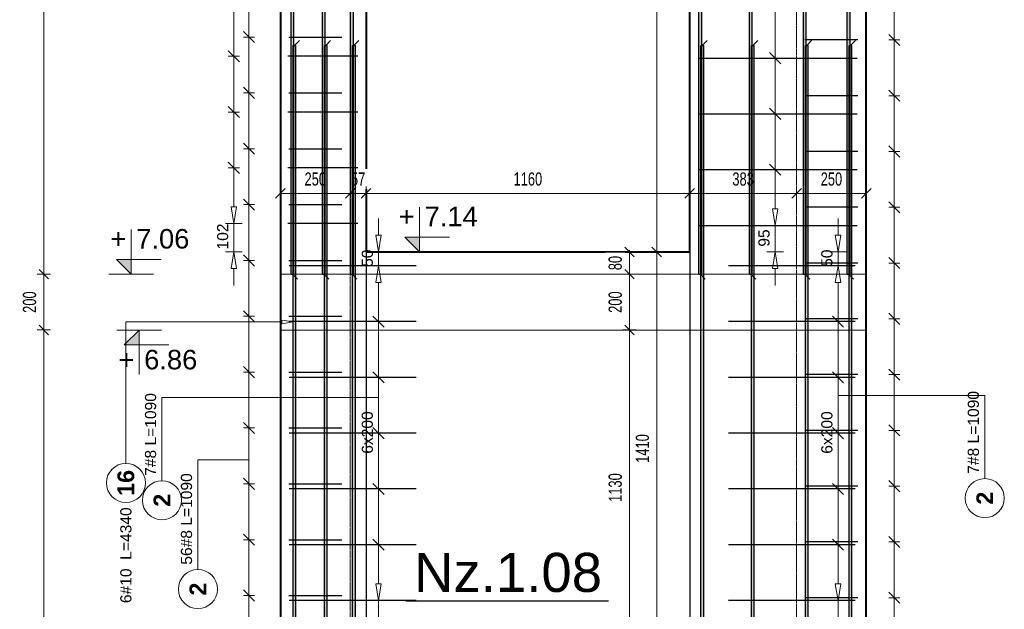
# Model space of a CAD drawing. Extents: x -1474 to 455485, y -109057 to 75879.
# Tile 13 of 22: x 413895 to 417424, y -84954 to -82840. Entities that reach past the tile are written whole.
import ezdxf
from ezdxf.enums import TextEntityAlignment as Align

# ---------------------------------------------------------------- set-up
doc = ezdxf.new("R2010")
doc.units = 0
doc.header["$LTSCALE"] = 10
doc.header["$MEASUREMENT"] = 0
doc.linetypes.add('HIDDEN', pattern=[0.375, 0.25, -0.125])
for name, color, linetype, lineweight in [('P-Linia1', 3, 'Continuous', 40), ('P-Linia3', 6, 'Continuous', 60), ('P-Opis nadproża systemowe', 11, 'Continuous', 9), ('P-Wymiar', 254, 'Continuous', 9)]:
    doc.layers.add(name, color=color, linetype=linetype, lineweight=lineweight)
for name, color, linetype in [('RCAD_kształt pręta', 7, 'Continuous'), ('RCAD_opis kształtu pręta', 7, 'Continuous'), ('RCAD_opis rozkładu', 7, 'Continuous'), ('RCAD_rozkład pręta', 7, 'Continuous'), ('RCAD_symbole graficzne', 7, 'Continuous')]:
    doc.layers.add(name, color=color, linetype=linetype)
doc.styles.add('_Fdelita opis', font='arial.ttf')
doc.styles.add('ROMANS', font='arial.ttf', dxfattribs={"width": 0.7})
doc.styles.add('style1', font='arial.ttf')
doc.styles.add('style3', font='arialbd.ttf')
doc.dimstyles.new('A25', dxfattribs={"dimscale": 27, "dimtxt": 1.75, "dimasz": 0.05, "dimexe": 0, "dimexo": 0, "dimgap": 1, "dimtad": 1, "dimdec": 4, "dimrnd": 1, "dimdsep": 46, "dimtxsty": 'ROMANS', "dimblk": '[[[[[[[[', "dimcen": 2, "dimdle": 2, "dimse1": 1, "dimse2": 1, "dimclrd": 256, "dimclrt": 1, "dimadec": 0, "dimazin": 0, "dimtfac": 1, "dimtdec": 4, "dimtix": 1, "dimtmove": 2, "dimatfit": 3, "dimldrblk": '[[[[[[[[', "dimfxl": 0, "dimtvp": 0.6, "dimtolj": 1, "dimlwd": -1, "dimarcsym": 0})

# ---------------------------------------------------------------- blocks, each defined once
blk = doc.blocks.new('[[[[[[[[')
at = {"layer": 'P-Wymiar'}
for p, q in [((-12.7, -12.7), (12.7, 12.7)), ((0, 0), (-4.6, 0)), ((0, 18), (0, -18))]:
    blk.add_line(p, q, dxfattribs=at)
blk = doc.blocks.new('*D133')
at = {"layer": 'Defpoints', "color": 0, "transparency": 16777216}
for p in [(414230.8, -79742.9), (413981.4, -83752.9), (413981.4, -83752.9)]:
    blk.add_point(p, dxfattribs=at)
at = {"layer": 'P-Wymiar', "transparency": 16777216}
blk.add_line((413981.4, -79744.3), (413981.4, -83751.6), dxfattribs=at)
at = {"layer": 'P-Wymiar', "transparency": 16777216, "xscale": 1.35, "yscale": 1.35, "zscale": 1.35}
for p, rotation in [((413981.4, -79742.9), 90), ((413981.4, -83752.9), 270)]:
    blk.add_blockref('[[[[[[[[', p, dxfattribs=dict(at, rotation=rotation))
at = {"layer": 'P-Wymiar', "color": 1, "transparency": 16777216, "insert": (413930.3, -81747.9), "char_height": 47.25, "attachment_point": 5, "rotation": 90, "style": 'ROMANS', "bg_fill": 3, "box_fill_scale": 1.25, "bg_fill_color": 256, "bg_fill_true_color": 13158600, "bg_fill_transparency": 0}
blk.add_mtext('\\A1;4010', dxfattribs=at)
blk = doc.blocks.new('*D134')
at = {"layer": 'Defpoints', "color": 0, "transparency": 16777216}
for p in [(413981.4, -83752.9), (413981.4, -83952.9), (413981.4, -83952.9)]:
    blk.add_point(p, dxfattribs=at)
at = {"layer": 'P-Wymiar', "transparency": 16777216}
blk.add_line((413981.4, -83754.3), (413981.4, -83951.6), dxfattribs=at)
at = {"layer": 'P-Wymiar', "transparency": 16777216, "xscale": 1.35, "yscale": 1.35, "zscale": 1.35}
for p, rotation in [((413981.4, -83752.9), 90), ((413981.4, -83952.9), 270)]:
    blk.add_blockref('[[[[[[[[', p, dxfattribs=dict(at, rotation=rotation))
at = {"layer": 'P-Wymiar', "color": 1, "transparency": 16777216, "insert": (413930.3, -83852.9), "char_height": 47.25, "attachment_point": 5, "rotation": 90, "style": 'ROMANS', "bg_fill": 3, "box_fill_scale": 1.25, "bg_fill_color": 256, "bg_fill_true_color": 13158600, "bg_fill_transparency": 0}
blk.add_mtext('\\A1;200', dxfattribs=at)
blk = doc.blocks.new('*D135')
at = {"layer": 'Defpoints', "color": 0, "transparency": 16777216}
for p in [(413981.4, -83952.9), (413981.4, -87352.9), (413983.1, -87352.9)]:
    blk.add_point(p, dxfattribs=at)
at = {"layer": 'P-Wymiar', "transparency": 16777216}
blk.add_line((413981.4, -83954.3), (413981.4, -87351.6), dxfattribs=at)
at = {"layer": 'P-Wymiar', "transparency": 16777216, "xscale": 1.35, "yscale": 1.35, "zscale": 1.35}
for p, rotation in [((413981.4, -83952.9), 90), ((413981.4, -87352.9), 270)]:
    blk.add_blockref('[[[[[[[[', p, dxfattribs=dict(at, rotation=rotation))
at = {"layer": 'P-Wymiar', "color": 1, "transparency": 16777216, "insert": (413930.3, -85652.9), "char_height": 47.25, "attachment_point": 5, "rotation": 90, "style": 'ROMANS', "bg_fill": 3, "box_fill_scale": 1.25, "bg_fill_color": 256, "bg_fill_true_color": 13158600, "bg_fill_transparency": 0}
blk.add_mtext('\\A1;3400', dxfattribs=at)
blk = doc.blocks.new('*D141')
at = {"layer": 'Defpoints', "color": 0, "transparency": 16777216}
for p in [(416178.2, -83672.9), (416178.2, -83672.9), (416178.2, -85082.9)]:
    blk.add_point(p, dxfattribs=at)
at = {"layer": 'P-Wymiar', "transparency": 16777216}
blk.add_line((416178.2, -85081.6), (416178.2, -83674.3), dxfattribs=at)
at = {"layer": 'P-Wymiar', "transparency": 16777216, "xscale": 1.35, "yscale": 1.35, "zscale": 1.35}
for p, rotation in [((416178.2, -83672.9), 90), ((416178.2, -85082.9), 270)]:
    blk.add_blockref('[[[[[[[[', p, dxfattribs=dict(at, rotation=rotation))
at = {"layer": 'P-Wymiar', "color": 1, "transparency": 16777216, "insert": (416127.1, -84377.9), "char_height": 47.25, "attachment_point": 5, "rotation": 90, "style": 'ROMANS', "bg_fill": 3, "box_fill_scale": 1.25, "bg_fill_color": 256, "bg_fill_true_color": 13158600, "bg_fill_transparency": 0}
blk.add_mtext('\\A1;1410', dxfattribs=at)
blk = doc.blocks.new('*D142')
at = {"layer": 'Defpoints', "color": 0, "transparency": 16777216}
for p in [(416178.2, -81482.9), (416178.2, -81482.9), (416178.2, -83672.9)]:
    blk.add_point(p, dxfattribs=at)
at = {"layer": 'P-Wymiar', "transparency": 16777216}
blk.add_line((416178.2, -83671.6), (416178.2, -81484.3), dxfattribs=at)
at = {"layer": 'P-Wymiar', "transparency": 16777216, "xscale": 1.35, "yscale": 1.35, "zscale": 1.35}
for p, rotation in [((416178.2, -81482.9), 90), ((416178.2, -83672.9), 270)]:
    blk.add_blockref('[[[[[[[[', p, dxfattribs=dict(at, rotation=rotation))
at = {"layer": 'P-Wymiar', "color": 1, "transparency": 16777216, "insert": (416127.1, -82577.9), "char_height": 47.25, "attachment_point": 5, "rotation": 90, "style": 'ROMANS', "bg_fill": 3, "box_fill_scale": 1.25, "bg_fill_color": 256, "bg_fill_true_color": 13158600, "bg_fill_transparency": 0}
blk.add_mtext('\\A1;2190', dxfattribs=at)
blk = doc.blocks.new('*D146')
at = {"layer": 'P-Wymiar', "transparency": 16777216}
for p, q in [((416080.7, -83671.6), (416080.7, -83670.2)), ((416080.7, -83672.9), (416080.7, -83752.9)), ((416080.7, -83754.3), (416080.7, -83755.6))]:
    blk.add_line(p, q, dxfattribs=at)
at = {"layer": 'P-Wymiar', "transparency": 16777216, "xscale": 1.35, "yscale": 1.35, "zscale": 1.35}
for p, rotation in [((416080.7, -83672.9), 270), ((416080.7, -83752.9), 90)]:
    blk.add_blockref('[[[[[[[[', p, dxfattribs=dict(at, rotation=rotation))
at = {"layer": 'P-Wymiar', "color": 1, "transparency": 16777216, "insert": (416029.6, -83712.9), "char_height": 47.25, "attachment_point": 5, "rotation": 90, "style": 'ROMANS', "bg_fill": 3, "box_fill_scale": 1.25, "bg_fill_color": 256, "bg_fill_true_color": 13158600, "bg_fill_transparency": 0}
blk.add_mtext('\\A1;80', dxfattribs=at)
at = {"layer": 'Defpoints', "color": 0, "transparency": 16777216}
for p in [(416080.7, -83672.9), (416080.7, -83752.9), (416080.7, -83752.9)]:
    blk.add_point(p, dxfattribs=at)
blk = doc.blocks.new('*D147')
at = {"layer": 'Defpoints', "color": 0, "transparency": 16777216}
for p in [(416080.7, -83752.9), (416080.7, -83952.9), (416080.7, -83952.9)]:
    blk.add_point(p, dxfattribs=at)
at = {"layer": 'P-Wymiar', "transparency": 16777216}
blk.add_line((416080.7, -83754.3), (416080.7, -83951.6), dxfattribs=at)
at = {"layer": 'P-Wymiar', "transparency": 16777216, "xscale": 1.35, "yscale": 1.35, "zscale": 1.35}
for p, rotation in [((416080.7, -83752.9), 90), ((416080.7, -83952.9), 270)]:
    blk.add_blockref('[[[[[[[[', p, dxfattribs=dict(at, rotation=rotation))
at = {"layer": 'P-Wymiar', "color": 1, "transparency": 16777216, "insert": (416029.6, -83852.9), "char_height": 47.25, "attachment_point": 5, "rotation": 90, "style": 'ROMANS', "bg_fill": 3, "box_fill_scale": 1.25, "bg_fill_color": 256, "bg_fill_true_color": 13158600, "bg_fill_transparency": 0}
blk.add_mtext('\\A1;200', dxfattribs=at)
blk = doc.blocks.new('*D148')
at = {"layer": 'Defpoints', "color": 0, "transparency": 16777216}
for p in [(416080.7, -83952.9), (416080.7, -85082.9), (416080.7, -85082.9)]:
    blk.add_point(p, dxfattribs=at)
at = {"layer": 'P-Wymiar', "transparency": 16777216}
blk.add_line((416080.7, -83954.3), (416080.7, -85081.6), dxfattribs=at)
at = {"layer": 'P-Wymiar', "transparency": 16777216, "xscale": 1.35, "yscale": 1.35, "zscale": 1.35}
for p, rotation in [((416080.7, -83952.9), 90), ((416080.7, -85082.9), 270)]:
    blk.add_blockref('[[[[[[[[', p, dxfattribs=dict(at, rotation=rotation))
at = {"layer": 'P-Wymiar', "color": 1, "transparency": 16777216, "insert": (416029.6, -84517.9), "char_height": 47.25, "attachment_point": 5, "rotation": 90, "style": 'ROMANS', "bg_fill": 3, "box_fill_scale": 1.25, "bg_fill_color": 256, "bg_fill_true_color": 13158600, "bg_fill_transparency": 0}
blk.add_mtext('\\A1;1130', dxfattribs=at)
blk = doc.blocks.new('*D169')
at = {"layer": 'P-Wymiar', "transparency": 16777216}
for p, q in [((415078, -83462.9), (415076.6, -83462.9)), ((415079.3, -83462.9), (415136.3, -83462.9)), ((415137.7, -83462.9), (415139, -83462.9))]:
    blk.add_line(p, q, dxfattribs=at)
at = {"layer": 'P-Wymiar', "transparency": 16777216, "xscale": 1.35, "yscale": 1.35, "zscale": 1.35}
blk.add_blockref('[[[[[[[[', (415079.3, -83462.9), dxfattribs=at)
at = {"layer": 'P-Wymiar', "transparency": 16777216, "xscale": 1.35, "yscale": 1.35, "zscale": 1.35, "rotation": 180}
blk.add_blockref('[[[[[[[[', (415136.3, -83462.9), dxfattribs=at)
at = {"layer": 'P-Wymiar', "color": 1, "transparency": 16777216, "insert": (415107.8, -83411.9), "char_height": 47.25, "attachment_point": 5, "style": 'ROMANS', "bg_fill": 3, "box_fill_scale": 1.25, "bg_fill_color": 256, "bg_fill_true_color": 13158600, "bg_fill_transparency": 0}
blk.add_mtext('\\A1;57', dxfattribs=at)
at = {"layer": 'Defpoints', "color": 0, "transparency": 16777216}
for p in [(415079.3, -83406.6), (415136.3, -83406.6), (415136.3, -83462.9)]:
    blk.add_point(p, dxfattribs=at)
blk = doc.blocks.new('*D170')
at = {"layer": 'Defpoints', "color": 0, "transparency": 16777216}
for p in [(415136.3, -83406.6), (416296.3, -83462.9), (416296.3, -83462.9)]:
    blk.add_point(p, dxfattribs=at)
at = {"layer": 'P-Wymiar', "transparency": 16777216}
blk.add_line((415137.7, -83462.9), (416295, -83462.9), dxfattribs=at)
at = {"layer": 'P-Wymiar', "transparency": 16777216, "xscale": 1.35, "yscale": 1.35, "zscale": 1.35, "rotation": 180}
blk.add_blockref('[[[[[[[[', (415136.3, -83462.9), dxfattribs=at)
at = {"layer": 'P-Wymiar', "transparency": 16777216, "xscale": 1.35, "yscale": 1.35, "zscale": 1.35}
blk.add_blockref('[[[[[[[[', (416296.3, -83462.9), dxfattribs=at)
at = {"layer": 'P-Wymiar', "color": 1, "transparency": 16777216, "insert": (415716.3, -83411.8), "char_height": 47.25, "attachment_point": 5, "style": 'ROMANS', "bg_fill": 3, "box_fill_scale": 1.25, "bg_fill_color": 256, "bg_fill_true_color": 13158600, "bg_fill_transparency": 0}
blk.add_mtext('\\A1;1160', dxfattribs=at)
blk = doc.blocks.new('*D171')
at = {"layer": 'Defpoints', "color": 0, "transparency": 16777216}
for p in [(416296.3, -83462.9), (416679.4, -83462.9), (416679.4, -83462.9)]:
    blk.add_point(p, dxfattribs=at)
at = {"layer": 'P-Wymiar', "transparency": 16777216}
blk.add_line((416297.7, -83462.9), (416678, -83462.9), dxfattribs=at)
at = {"layer": 'P-Wymiar', "transparency": 16777216, "xscale": 1.35, "yscale": 1.35, "zscale": 1.35, "rotation": 180}
blk.add_blockref('[[[[[[[[', (416296.3, -83462.9), dxfattribs=at)
at = {"layer": 'P-Wymiar', "transparency": 16777216, "xscale": 1.35, "yscale": 1.35, "zscale": 1.35}
blk.add_blockref('[[[[[[[[', (416679.4, -83462.9), dxfattribs=at)
at = {"layer": 'P-Wymiar', "color": 1, "transparency": 16777216, "insert": (416487.9, -83411.8), "char_height": 47.25, "attachment_point": 5, "style": 'ROMANS', "bg_fill": 3, "box_fill_scale": 1.25, "bg_fill_color": 256, "bg_fill_true_color": 13158600, "bg_fill_transparency": 0}
blk.add_mtext('\\A1;383', dxfattribs=at)
blk = doc.blocks.new('*D172')
at = {"layer": 'Defpoints', "color": 0, "transparency": 16777216}
for p in [(416679.4, -83462.9), (416929.4, -83462.9), (416929.4, -83462.9)]:
    blk.add_point(p, dxfattribs=at)
at = {"layer": 'P-Wymiar', "transparency": 16777216}
blk.add_line((416680.7, -83462.9), (416928, -83462.9), dxfattribs=at)
at = {"layer": 'P-Wymiar', "transparency": 16777216, "xscale": 1.35, "yscale": 1.35, "zscale": 1.35, "rotation": 180}
blk.add_blockref('[[[[[[[[', (416679.4, -83462.9), dxfattribs=at)
at = {"layer": 'P-Wymiar', "transparency": 16777216, "xscale": 1.35, "yscale": 1.35, "zscale": 1.35}
blk.add_blockref('[[[[[[[[', (416929.4, -83462.9), dxfattribs=at)
at = {"layer": 'P-Wymiar', "color": 1, "transparency": 16777216, "insert": (416804.4, -83411.8), "char_height": 47.25, "attachment_point": 5, "style": 'ROMANS', "bg_fill": 3, "box_fill_scale": 1.25, "bg_fill_color": 256, "bg_fill_true_color": 13158600, "bg_fill_transparency": 0}
blk.add_mtext('\\A1;250', dxfattribs=at)
blk = doc.blocks.new('*D173')
at = {"layer": 'Defpoints', "color": 0, "transparency": 16777216}
for p in [(414829.3, -83266.7), (415079.3, -83266.7), (415079.3, -83462.9)]:
    blk.add_point(p, dxfattribs=at)
at = {"layer": 'P-Wymiar', "transparency": 16777216}
blk.add_line((414830.7, -83462.9), (415078, -83462.9), dxfattribs=at)
at = {"layer": 'P-Wymiar', "transparency": 16777216, "xscale": 1.35, "yscale": 1.35, "zscale": 1.35, "rotation": 180}
blk.add_blockref('[[[[[[[[', (414829.3, -83462.9), dxfattribs=at)
at = {"layer": 'P-Wymiar', "transparency": 16777216, "xscale": 1.35, "yscale": 1.35, "zscale": 1.35}
blk.add_blockref('[[[[[[[[', (415079.3, -83462.9), dxfattribs=at)
at = {"layer": 'P-Wymiar', "color": 1, "transparency": 16777216, "insert": (414954.3, -83411.8), "char_height": 47.25, "attachment_point": 5, "style": 'ROMANS', "bg_fill": 3, "box_fill_scale": 1.25, "bg_fill_color": 256, "bg_fill_true_color": 13158600, "bg_fill_transparency": 0}
blk.add_mtext('\\A1;250', dxfattribs=at)

msp = doc.modelspace()

# ---------------------------------------------------------------- hatches: boundary and pattern name
at = {"layer": 'RCAD_symbole graficzne'}
for points in [[(415275.07577, -83619.59993), (415328.4091, -83672.93326), (415328.4091, -83619.59993)], [(414269.88928, -84006.2666), (414323.22261, -83952.93326), (414323.22261, -84006.2666)]]:
    msp.add_hatch(color=1, dxfattribs=at).paths.add_polyline_path(points, flags=0)

# ---------------------------------------------------------------- linework, layer by layer
for points in [[(414829.32281, -79542.93326), (414829.32281, -91012.93326)], [(416929.3782, -79542.93326), (416929.3782, -91012.93326)], [(415136.32291, -81482.93326), (415136.32291, -91012.93326)], [(416296.32291, -81482.93326), (416296.32291, -91012.93326)], [(415136.32291, -83672.93326), (416296.32291, -83672.93326)]]:
    msp.add_lwpolyline(points)
at = {"layer": 'P-Linia1'}
msp.add_lwpolyline([(416929.3782, -91012.93326), (416929.3782, -79542.93326), (414829.32281, -79542.93326), (414829.32281, -91012.93326)], dxfattribs=at)
msp.add_lwpolyline([(415136.32291, -83672.93326), (416296.32291, -83672.93326), (416296.32291, -81482.93326), (415136.32291, -81482.93326)], close=True, dxfattribs=at)
at = {"layer": 'P-Opis nadproża systemowe', "linetype": 'HIDDEN'}
msp.add_lwpolyline([(416679.3782, -91012.93326), (416679.3782, -79742.93326), (415079.32281, -79742.93326), (415079.32281, -91012.93326)], dxfattribs=at)
at = {"layer": 'RCAD_kształt pręta', "color": 4}
for p, q in [((414874.90665, -82932.73685), (414884.90665, -82932.73685)), ((414986.87289, -82932.73685), (414996.87289, -82932.73685)), ((415088.06071, -82932.73685), (415098.06071, -82932.73685)), ((416336.68459, -82932.73685), (416346.68459, -82932.73685)), ((416517.83307, -82932.73685), (416527.83307, -82932.73685)), ((416711.05857, -82932.73685), (416721.05857, -82932.73685)), ((416868.05303, -82932.73685), (416878.05303, -82932.73685)), ((414867.88754, -83752.93326), (414877.88754, -83752.93326)), ((414979.85377, -83752.93326), (414989.85377, -83752.93326)), ((415081.0416, -83752.93326), (415091.0416, -83752.93326)), ((416329.66547, -83752.93326), (416339.66547, -83752.93326)), ((416510.81396, -83752.93326), (416520.81396, -83752.93326)), ((416704.03945, -83752.93326), (416714.03945, -83752.93326)), ((416861.03391, -83752.93326), (416871.03391, -83752.93326))]:
    msp.add_line(p, q, dxfattribs=at)
at = {"layer": 'RCAD_kształt pręta', "color": 2, "lineweight": 5}
for p, q in [((414879.90665, -82932.73685), (414897.40665, -82915.23685)), ((414991.87289, -82932.73685), (415009.37289, -82915.23685)), ((415093.06071, -82932.73685), (415110.56071, -82915.23685)), ((416341.68459, -82932.73685), (416359.18459, -82915.23685)), ((416522.83307, -82932.73685), (416540.33307, -82915.23685)), ((416716.05857, -82932.73685), (416733.55857, -82915.23685)), ((416873.05303, -82932.73685), (416890.55303, -82915.23685)), ((414872.88754, -83752.93326), (414890.38754, -83770.43326)), ((414984.85377, -83752.93326), (415002.35377, -83770.43326)), ((415086.0416, -83752.93326), (415103.5416, -83770.43326)), ((416334.66547, -83752.93326), (416352.16547, -83770.43326)), ((416515.81396, -83752.93326), (416533.31396, -83770.43326)), ((416709.03945, -83752.93326), (416726.53945, -83770.43326)), ((416866.03391, -83752.93326), (416883.53391, -83770.43326))]:
    msp.add_line(p, q, dxfattribs=at)
at = {"layer": 'RCAD_opis kształtu pręta', "color": 8, "lineweight": 0}
for p, q in [((414275.64309, -83923.87945), (414834.90665, -83923.87945)), ((414275.64309, -83923.87945), (414275.64309, -84431.29455)), ((414834.90665, -83917.21278), (414874.90665, -83923.87945)), ((414834.90665, -83917.21278), (414834.90665, -83930.54611)), ((414874.90665, -83923.87945), (414834.90665, -83930.54611))]:
    msp.add_line(p, q, dxfattribs=at)
msp.add_circle((414275.64309, -84501.29455), 70, dxfattribs=at)
at = {"layer": 'RCAD_opis rozkładu', "color": 8, "lineweight": 0}
for p, q in [((414716.45831, -82902.49781), (414716.45831, -82702.23693)), ((417029.78868, -82912.93326), (417029.78868, -82712.93326)), ((414662.53161, -82771.40386), (414662.53161, -82971.40386)), ((416602.71441, -82777.93321), (416602.71441, -82977.93321)), ((414736.45831, -82922.49781), (414696.45831, -82882.49781)), ((417049.78868, -82932.93326), (417009.78868, -82892.93326)), ((414696.45831, -82902.49781), (414736.45831, -82902.49781)), ((414716.45831, -83102.7587), (414716.45831, -82902.49781)), ((417049.78868, -82912.93326), (417009.78868, -82912.93326)), ((417029.78868, -83112.93326), (417029.78868, -82912.93326)), ((414642.53161, -82951.40386), (414682.53161, -82991.40386)), ((414642.53161, -82971.40386), (414682.53161, -82971.40386)), ((414662.53161, -82971.40386), (414662.53161, -83171.40386)), ((416582.71441, -82957.93321), (416622.71441, -82997.93321)), ((416622.71441, -82977.93321), (416582.71441, -82977.93321)), ((416602.71441, -82977.93321), (416602.71441, -83177.93321)), ((414736.45831, -83122.7587), (414696.45831, -83082.7587)), ((414696.45831, -83102.7587), (414736.45831, -83102.7587)), ((414716.45831, -83303.01959), (414716.45831, -83102.7587)), ((417049.78868, -83132.93326), (417009.78868, -83092.93326)), ((417049.78868, -83112.93326), (417009.78868, -83112.93326)), ((417029.78868, -83312.93326), (417029.78868, -83112.93326)), ((414642.53161, -83151.40386), (414682.53161, -83191.40386)), ((414642.53161, -83171.40386), (414682.53161, -83171.40386)), ((414662.53161, -83171.40386), (414662.53161, -83371.40386)), ((416582.71441, -83157.93321), (416622.71441, -83197.93321)), ((416622.71441, -83177.93321), (416582.71441, -83177.93321)), ((414736.45831, -83323.01959), (414696.45831, -83283.01959)), ((414696.45831, -83303.01959), (414736.45831, -83303.01959)), ((414716.45831, -83503.28047), (414716.45831, -83303.01959)), ((417049.78868, -83332.93326), (417009.78868, -83292.93326)), ((417049.78868, -83312.93326), (417009.78868, -83312.93326)), ((417029.78868, -83512.93326), (417029.78868, -83312.93326)), ((414642.53161, -83351.40386), (414682.53161, -83391.40386)), ((414642.53161, -83371.40386), (414682.53161, -83371.40386)), ((414662.53161, -83371.40386), (414662.53161, -83511.40386)), ((414736.45831, -83523.28047), (414696.45831, -83483.28047)), ((417049.78868, -83532.93326), (417009.78868, -83492.93326)), ((414662.53161, -83571.40386), (414652.53161, -83511.40386)), ((414672.53161, -83511.40386), (414652.53161, -83511.40386)), ((414672.53161, -83511.40386), (414662.53161, -83571.40386)), ((414696.45831, -83503.28047), (414736.45831, -83503.28047)), ((414716.45831, -83703.54136), (414716.45831, -83503.28047)), ((416602.71441, -83577.93321), (416592.71441, -83517.93321)), ((416612.71441, -83517.93321), (416592.71441, -83517.93321)), ((416612.71441, -83517.93321), (416602.71441, -83577.93321)), ((417049.78868, -83512.93326), (417009.78868, -83512.93326)), ((417029.78868, -83712.93326), (417029.78868, -83512.93326)), ((414632.53161, -83571.40386), (414692.53161, -83571.40386)), ((414662.53161, -83571.40386), (414662.53161, -83672.93326)), ((415180.82094, -83552.93326), (415180.82094, -83612.93326)), ((416828.14236, -83552.93326), (416828.14236, -83612.93326)), ((416632.71441, -83577.93321), (416572.71441, -83577.93321)), ((416602.71441, -83577.93321), (416602.71441, -83672.93326)), ((415180.82094, -83672.93326), (415170.82094, -83612.93326)), ((415190.82094, -83612.93326), (415170.82094, -83612.93326)), ((415190.82094, -83612.93326), (415180.82094, -83672.93326)), ((416828.14236, -83672.93326), (416818.14236, -83612.93326)), ((416838.14236, -83612.93326), (416818.14236, -83612.93326)), ((416838.14236, -83612.93326), (416828.14236, -83672.93326)), ((414692.53161, -83672.93326), (414632.53161, -83672.93326)), ((414652.53161, -83732.93326), (414662.53161, -83672.93326)), ((414662.53161, -83672.93326), (414672.53161, -83732.93326)), ((415210.82094, -83672.93326), (415150.82094, -83672.93326)), ((415180.82094, -83722.91747), (415180.82094, -83672.93326)), ((416572.71441, -83672.93326), (416632.71441, -83672.93326)), ((416592.71441, -83732.93326), (416602.71441, -83672.93326)), ((416602.71441, -83672.93326), (416612.71441, -83732.93326)), ((416858.14236, -83672.93326), (416798.14236, -83672.93326)), ((416828.14236, -83722.91747), (416828.14236, -83672.93326)), ((414736.45831, -83723.54136), (414696.45831, -83683.54136)), ((414696.45831, -83703.54136), (414736.45831, -83703.54136)), ((414716.45831, -83903.80224), (414716.45831, -83703.54136)), ((417049.78868, -83732.93326), (417009.78868, -83692.93326)), ((417049.78868, -83712.93326), (417009.78868, -83712.93326)), ((417029.78868, -83912.93326), (417029.78868, -83712.93326)), ((414652.53161, -83732.93326), (414672.53161, -83732.93326)), ((414662.53161, -83792.93326), (414662.53161, -83732.93326)), ((415150.82094, -83722.91747), (415210.82094, -83722.91747)), ((415170.82094, -83782.91747), (415180.82094, -83722.91747)), ((415180.82094, -83722.91747), (415190.82094, -83782.91747)), ((416592.71441, -83732.93326), (416612.71441, -83732.93326)), ((416602.71441, -83792.93326), (416602.71441, -83732.93326)), ((416798.14236, -83722.91747), (416858.14236, -83722.91747)), ((416818.14236, -83782.91747), (416828.14236, -83722.91747)), ((416828.14236, -83722.91747), (416838.14236, -83782.91747)), ((415170.82094, -83782.91747), (415190.82094, -83782.91747)), ((415180.82094, -83922.91747), (415180.82094, -83782.91747)), ((416818.14236, -83782.91747), (416838.14236, -83782.91747)), ((416828.14236, -83922.91747), (416828.14236, -83782.91747)), ((414736.45831, -83923.80224), (414696.45831, -83883.80224)), ((414696.45831, -83903.80224), (414736.45831, -83903.80224)), ((414716.45831, -84104.06313), (414716.45831, -83903.80224)), ((415200.82094, -83942.91747), (415160.82094, -83902.91747)), ((415160.82094, -83922.91747), (415200.82094, -83922.91747)), ((415180.82094, -84122.91747), (415180.82094, -83922.91747)), ((416848.14236, -83942.91747), (416808.14236, -83902.91747)), ((416808.14236, -83922.91747), (416848.14236, -83922.91747)), ((416828.14236, -84122.91747), (416828.14236, -83922.91747)), ((417049.78868, -83932.93326), (417009.78868, -83892.93326)), ((417049.78868, -83912.93326), (417009.78868, -83912.93326)), ((417029.78868, -84112.93326), (417029.78868, -83912.93326)), ((414736.45831, -84124.06313), (414696.45831, -84084.06313)), ((417049.78868, -84132.93326), (417009.78868, -84092.93326)), ((414696.45831, -84104.06313), (414736.45831, -84104.06313)), ((414716.45831, -84304.32402), (414716.45831, -84104.06313)), ((415200.82094, -84142.91747), (415160.82094, -84102.91747)), ((415160.82094, -84122.91747), (415200.82094, -84122.91747)), ((415180.82094, -84322.91747), (415180.82094, -84122.91747)), ((416848.14236, -84142.91747), (416808.14236, -84102.91747)), ((416808.14236, -84122.91747), (416848.14236, -84122.91747)), ((416828.14236, -84322.91747), (416828.14236, -84122.91747)), ((417049.78868, -84112.93326), (417009.78868, -84112.93326)), ((417029.78868, -84312.93326), (417029.78868, -84112.93326)), ((414404.82895, -84194.71478), (415180.82094, -84194.71478)), ((414404.82895, -84194.71478), (414404.82895, -84493.29907)), ((417354.08664, -84187.25109), (416828.14236, -84187.25109)), ((417354.08664, -84187.25109), (417354.08664, -84485.83538)), ((414736.45831, -84324.32402), (414696.45831, -84284.32402)), ((414696.45831, -84304.32402), (414736.45831, -84304.32402)), ((414716.45831, -84504.5849), (414716.45831, -84304.32402)), ((415200.82094, -84342.91747), (415160.82094, -84302.91747)), ((416848.14236, -84342.91747), (416808.14236, -84302.91747)), ((417049.78868, -84332.93326), (417009.78868, -84292.93326)), ((417049.78868, -84312.93326), (417009.78868, -84312.93326)), ((417029.78868, -84512.93326), (417029.78868, -84312.93326)), ((415160.82094, -84322.91747), (415200.82094, -84322.91747)), ((415180.82094, -84422.91747), (415180.82094, -84322.91747)), ((416808.14236, -84322.91747), (416848.14236, -84322.91747)), ((416828.14236, -84422.91747), (416828.14236, -84322.91747)), ((414533.58219, -84418.30198), (414716.45831, -84418.30198)), ((414533.58219, -84418.30198), (414533.58219, -84811.98758)), ((415180.82094, -84422.91747), (415180.82094, -84522.91747)), ((416828.14236, -84422.91747), (416828.14236, -84522.91747)), ((414736.45831, -84524.5849), (414696.45831, -84484.5849)), ((414696.45831, -84504.5849), (414736.45831, -84504.5849)), ((414716.45831, -84704.84579), (414716.45831, -84504.5849)), ((415160.82094, -84502.91747), (415200.82094, -84542.91747)), ((415160.82094, -84522.91747), (415200.82094, -84522.91747)), ((415180.82094, -84522.91747), (415180.82094, -84722.91747)), ((416808.14236, -84502.91747), (416848.14236, -84542.91747)), ((416808.14236, -84522.91747), (416848.14236, -84522.91747)), ((416828.14236, -84522.91747), (416828.14236, -84722.91747)), ((417049.78868, -84532.93326), (417009.78868, -84492.93326)), ((417049.78868, -84512.93326), (417009.78868, -84512.93326)), ((417029.78868, -84712.93326), (417029.78868, -84512.93326)), ((414736.45831, -84724.84579), (414696.45831, -84684.84579)), ((417049.78868, -84732.93326), (417009.78868, -84692.93326)), ((414696.45831, -84704.84579), (414736.45831, -84704.84579)), ((414716.45831, -84905.10668), (414716.45831, -84704.84579)), ((415160.82094, -84702.91747), (415200.82094, -84742.91747)), ((415160.82094, -84722.91747), (415200.82094, -84722.91747)), ((415180.82094, -84722.91747), (415180.82094, -84862.91747)), ((416808.14236, -84702.91747), (416848.14236, -84742.91747)), ((416808.14236, -84722.91747), (416848.14236, -84722.91747)), ((416828.14236, -84722.91747), (416828.14236, -84862.91747)), ((417049.78868, -84712.93326), (417009.78868, -84712.93326)), ((417029.78868, -84912.93326), (417029.78868, -84712.93326)), ((415180.82094, -84922.91747), (415170.82094, -84862.91747)), ((415190.82094, -84862.91747), (415170.82094, -84862.91747)), ((415190.82094, -84862.91747), (415180.82094, -84922.91747)), ((416828.14236, -84922.91747), (416818.14236, -84862.91747)), ((416838.14236, -84862.91747), (416818.14236, -84862.91747)), ((416838.14236, -84862.91747), (416828.14236, -84922.91747)), ((414736.45831, -84925.10668), (414696.45831, -84885.10668)), ((414696.45831, -84905.10668), (414736.45831, -84905.10668)), ((414716.45831, -85105.36756), (414716.45831, -84905.10668)), ((417049.78868, -84932.93326), (417009.78868, -84892.93326)), ((417049.78868, -84912.93326), (417009.78868, -84912.93326)), ((417029.78868, -85112.93326), (417029.78868, -84912.93326)), ((415150.82094, -84922.91747), (415210.82094, -84922.91747)), ((415180.82094, -84922.91747), (415180.82094, -85082.93326)), ((416798.14236, -84922.91747), (416858.14236, -84922.91747)), ((416828.14236, -84922.91747), (416828.14236, -85082.93326))]:
    msp.add_line(p, q, dxfattribs=at)
for centre in [(417354.08664, -84555.83538), (414404.82895, -84563.29907), (414533.58219, -84881.98758)]:
    msp.add_circle(centre, 70, dxfattribs=at)
at = {"layer": 'RCAD_rozkład pręta', "color": 7, "linetype": 'ByBlock', "lineweight": 30}
for p, q in [((414859.32281, -82902.49781), (415049.32281, -82902.49781)), ((416899.3782, -82912.93326), (416709.42768, -82912.93326)), ((415106.32291, -82971.40386), (414856.16041, -82971.40386)), ((416326.32291, -82977.93321), (416896.20504, -82977.93321)), ((414859.32281, -83102.7587), (415049.32281, -83102.7587)), ((416899.3782, -83112.93326), (416709.42768, -83112.93326)), ((415106.32291, -83171.40386), (414856.16041, -83171.40386)), ((416326.32291, -83177.93321), (416896.20504, -83177.93321)), ((416899.3782, -83312.93326), (416709.42768, -83312.93326)), ((416899.3782, -83512.93326), (416709.42768, -83512.93326)), ((415106.32291, -83571.40386), (414856.16041, -83571.40386)), ((416326.32291, -83577.93321), (416896.20504, -83577.93321)), ((414859.32281, -83703.54136), (415049.32281, -83703.54136)), ((416899.3782, -83712.93326), (416709.42768, -83712.93326)), ((415315.82423, -83722.91747), (414861.20704, -83722.91747)), ((416889.74128, -83722.91747), (416435.12408, -83722.91747)), ((414859.32281, -83903.80224), (415049.32281, -83903.80224)), ((415315.82423, -83922.91747), (414861.20704, -83922.91747)), ((416889.74128, -83922.91747), (416435.12408, -83922.91747)), ((416899.3782, -83912.93326), (416709.42768, -83912.93326)), ((414859.32281, -84104.06313), (415049.32281, -84104.06313)), ((415315.82423, -84122.91747), (414861.20704, -84122.91747)), ((416889.74128, -84122.91747), (416435.12408, -84122.91747)), ((416899.3782, -84112.93326), (416709.42768, -84112.93326)), ((414859.32281, -84304.32402), (415049.32281, -84304.32402)), ((416899.3782, -84312.93326), (416709.42768, -84312.93326)), ((415315.82423, -84322.91747), (414861.20704, -84322.91747)), ((416889.74128, -84322.91747), (416435.12408, -84322.91747)), ((414859.32281, -84504.5849), (415049.32281, -84504.5849)), ((415315.82423, -84522.91747), (414861.20704, -84522.91747)), ((416889.74128, -84522.91747), (416435.12408, -84522.91747)), ((416899.3782, -84512.93326), (416709.42768, -84512.93326)), ((414859.32281, -84704.84579), (415049.32281, -84704.84579)), ((415315.82423, -84722.91747), (414861.20704, -84722.91747)), ((416889.74128, -84722.91747), (416435.12408, -84722.91747)), ((416899.3782, -84712.93326), (416709.42768, -84712.93326)), ((414859.32281, -84905.10668), (415049.32281, -84905.10668)), ((416899.3782, -84912.93326), (416709.42768, -84912.93326)), ((415315.82423, -84922.91747), (414861.20704, -84922.91747)), ((416889.74128, -84922.91747), (416435.12408, -84922.91747))]:
    msp.add_line(p, q, dxfattribs=at)
at = {"layer": 'RCAD_symbole graficzne', "color": 1, "lineweight": 0}
for p, q in [((415328.4091, -83672.93326), (415328.4091, -83512.93326)), ((414294.88258, -83752.93326), (414294.88258, -83592.93326)), ((415435.07577, -83619.59993), (415275.07577, -83619.59993)), ((415275.07577, -83619.59993), (415328.4091, -83672.93326)), ((415408.4091, -83672.93326), (415248.4091, -83672.93326)), ((414403.22261, -83952.93326), (414243.22261, -83952.93326)), ((414269.88928, -84006.2666), (414323.22261, -83952.93326)), ((414323.22261, -83952.93326), (414323.22261, -84112.93326)), ((414429.88928, -84006.2666), (414269.88928, -84006.2666))]:
    msp.add_line(p, q, dxfattribs=at)

# ---------------------------------------------------------------- texts
at = {"layer": 'P-Linia3', "color": 6, "lineweight": 30, "style": '_Fdelita opis'}
msp.add_text('Nz.1.08', height=140, dxfattribs=at).set_placement((415308.30348, -84892.15963))
at = {"layer": 'RCAD_opis kształtu pręta', "color": 1, "attachment_point": 5, "rotation": 90}
for s, insert, char_height, style in [('16', (414275.64309, -84501.29455), 60, 'style3'), ('6#10  L=4340', (414275.64309, -84760.59878), 40, 'style1')]:
    msp.add_mtext(s, dxfattribs=dict(at, insert=insert, char_height=char_height, style=style))
at = {"layer": 'RCAD_opis rozkładu', "color": 2, "char_height": 40, "rotation": 90, "style": 'style1'}
for s, insert, attachment_point in [('102', (414642.95453, -83664.26952), 7), ('95', (416583.13733, -83654.23269), 7), ('50', (415161.24386, -83726.50654), 7), ('50', (416808.56528, -83726.50654), 7), ('7#8 L=1090', (414364.14682, -84327.56919), 5), ('7#8 L=1090', (417313.40451, -84320.1055), 5), ('6x200', (415161.24386, -84396.65553), 7), ('6x200', (416808.56528, -84396.65553), 7), ('56#8 L=1090', (414492.90006, -84630.55511), 5)]:
    msp.add_mtext(s, dxfattribs=dict(at, insert=insert, attachment_point=attachment_point))
at = {"layer": 'RCAD_opis rozkładu', "color": 1, "char_height": 60, "attachment_point": 5, "rotation": 90, "style": 'style3'}
for insert in [(414404.82895, -84563.29907), (417354.08664, -84555.83538), (414533.58219, -84881.98758)]:
    msp.add_mtext('2', dxfattribs=dict(at, insert=insert))
at = {"layer": 'RCAD_symbole graficzne', "color": 2, "style": 'style1'}
msp.add_text('+', height=70, dxfattribs=at).set_placement((415310.63133, -83601.82215), align=Align.BOTTOM_RIGHT)
for s, p in [('7.14 ', (415346.18688, -83601.82215)), ('7.06 ', (414312.66036, -83681.82215))]:
    msp.add_text(s, height=70, dxfattribs=at).set_placement(p, align=Align.BOTTOM_LEFT)
msp.add_text('6.86 ', height=70, dxfattribs=at).set_placement((414341.00039, -84024.04438), align=Align.TOP_LEFT)
msp.add_text('+', height=70, dxfattribs=at).set_placement((414305.44484, -84024.04438), align=Align.TOP_RIGHT)

# ---------------------------------------------------------------- dimensions: what is measured, and where the dimension line sits
at = {"layer": 'P-Wymiar'}
dim = msp.add_linear_dim(base=(413981.40609, -83752.93326), p1=(414230.80849, -79742.93326), p2=(413981.40609, -83752.93326), angle=90, dimstyle='A25', override={"dimfxl": 160, "dimfxlon": 1, "dimtfill": 1}, dxfattribs=at)
dim.commit()
dim.dimension.update_dxf_attribs({"geometry": '*D133', "text_midpoint": (413930.28152, -81747.93326)})

# ---------------------------------------------------------------- next in the draw order: hatches: boundary and pattern name
at = {"layer": 'RCAD_symbole graficzne'}
msp.add_hatch(color=1, dxfattribs=at).paths.add_polyline_path([(414241.54925, -83699.59993), (414294.88258, -83752.93326), (414294.88258, -83699.59993)], flags=0)

# ---------------------------------------------------------------- next in the draw order: linework, layer by layer
at = {"layer": 'RCAD_symbole graficzne', "color": 1, "lineweight": 0}
for p, q in [((414401.54925, -83699.59993), (414241.54925, -83699.59993)), ((414241.54925, -83699.59993), (414294.88258, -83752.93326)), ((414374.88258, -83752.93326), (414214.88258, -83752.93326))]:
    msp.add_line(p, q, dxfattribs=at)

# ---------------------------------------------------------------- next in the draw order: texts
at = {"layer": 'RCAD_symbole graficzne', "color": 2, "style": 'style1'}
msp.add_text('+', height=70, dxfattribs=at).set_placement((414277.10481, -83681.82215), align=Align.BOTTOM_RIGHT)

# ---------------------------------------------------------------- next in the draw order: dimensions: what is measured, and where the dimension line sits
at = {"layer": 'P-Wymiar'}
dim = msp.add_linear_dim(base=(415136.32291, -83462.9402), p1=(415079.32281, -83406.58266), p2=(415136.32291, -83406.58266), dimstyle='A25', override={"dimfxl": 160, "dimfxlon": 1, "dimtfill": 1}, dxfattribs=at)
dim.commit()
dim.dimension.update_dxf_attribs({"geometry": '*D169', "text_midpoint": (415107.82286, -83411.91232)})
for base, p1, p2, picture, middle in [((416178.19958, -83672.93326), (416178.19958, -85082.93326), (416178.19958, -83672.93326), '*D141', (416127.075, -84377.93326)), ((413981.40609, -83952.93326), (413981.40609, -83752.93326), (413981.40609, -83952.93326), '*D134', (413930.28152, -83852.93326))]:
    dim = msp.add_linear_dim(base=base, p1=p1, p2=p2, angle=90, dimstyle='A25', override={"dimfxl": 160, "dimfxlon": 1, "dimtfill": 1}, dxfattribs=at)
    dim.commit()
    dim.dimension.update_dxf_attribs({"geometry": picture, "text_midpoint": middle})

# ---------------------------------------------------------------- next in the draw order: dimensions: what is measured, and where the dimension line sits
for base, p1, p2, picture, middle in [((416178.19958, -81482.93326), (416178.19958, -83672.93326), (416178.19958, -81482.93326), '*D142', (416127.075, -82577.93326)), ((413981.40609, -87352.93326), (413981.40609, -83952.93326), (413983.08351, -87352.93326), '*D135', (413930.2654, -85652.93326))]:
    dim = msp.add_linear_dim(base=base, p1=p1, p2=p2, angle=90, dimstyle='A25', override={"dimfxl": 160, "dimfxlon": 1, "dimtfill": 1}, dxfattribs=at)
    dim.commit()
    dim.dimension.update_dxf_attribs({"geometry": picture, "text_midpoint": middle})
dim = msp.add_linear_dim(base=(415079.32281, -83462.9402), p1=(414829.32281, -83266.73752), p2=(415079.32281, -83266.73752), dimstyle='A25', override={"dimfxl": 160, "dimfxlon": 1, "dimtfill": 1}, dxfattribs=at)
dim.commit()
dim.dimension.update_dxf_attribs({"geometry": '*D173', "text_midpoint": (414954.32281, -83411.81563)})

# ---------------------------------------------------------------- next in the draw order: hatches: boundary and pattern name
at = {"layer": 'RCAD_kształt pręta'}
for points in [[(414877.88754, -83752.93326), (414867.88754, -83752.93326), (414867.88754, -79635.63786), (414877.88754, -79635.63786)], [(414989.85377, -83752.93326), (414979.85377, -83752.93326), (414979.85377, -79635.63786), (414989.85377, -79635.63786)], [(415091.0416, -83752.93326), (415081.0416, -83752.93326), (415081.0416, -79635.63786), (415091.0416, -79635.63786)], [(414884.90665, -87272.93326), (414874.90665, -87272.93326), (414874.90665, -82932.73685), (414884.90665, -82932.73685)], [(414996.87289, -87272.93326), (414986.87289, -87272.93326), (414986.87289, -82932.73685), (414996.87289, -82932.73685)], [(415098.06071, -87272.93326), (415088.06071, -87272.93326), (415088.06071, -82932.73685), (415098.06071, -82932.73685)]]:
    msp.add_hatch(color=4, dxfattribs=at).paths.add_polyline_path(points, flags=0)

# ---------------------------------------------------------------- next in the draw order: linework, layer by layer
at = {"layer": 'RCAD_kształt pręta', "color": 4}
for p, q in [((414867.88754, -83752.93326), (414867.88754, -79635.63786)), ((414877.88754, -83752.93326), (414877.88754, -79635.63786)), ((414979.85377, -83752.93326), (414979.85377, -79635.63786)), ((414989.85377, -83752.93326), (414989.85377, -79635.63786)), ((415081.0416, -83752.93326), (415081.0416, -79635.63786)), ((415091.0416, -83752.93326), (415091.0416, -79635.63786)), ((414874.90665, -87272.93326), (414874.90665, -82932.73685)), ((414884.90665, -87272.93326), (414884.90665, -82932.73685)), ((414986.87289, -87272.93326), (414986.87289, -82932.73685)), ((414996.87289, -87272.93326), (414996.87289, -82932.73685)), ((415088.06071, -87272.93326), (415088.06071, -82932.73685)), ((415098.06071, -87272.93326), (415098.06071, -82932.73685))]:
    msp.add_line(p, q, dxfattribs=at)
at = {"layer": 'RCAD_rozkład pręta', "color": 7, "linetype": 'ByBlock', "lineweight": 30}
for p, q in [((414859.32281, -83303.01959), (415049.32281, -83303.01959)), ((414859.32281, -83503.28047), (415049.32281, -83503.28047))]:
    msp.add_line(p, q, dxfattribs=at)

# ---------------------------------------------------------------- next in the draw order: dimensions: what is measured, and where the dimension line sits
at = {"layer": 'P-Wymiar'}
dim = msp.add_linear_dim(base=(416296.32291, -83462.9402), p1=(415136.32291, -83406.58266), p2=(416296.32291, -83462.9402), dimstyle='A25', override={"dimfxl": 160, "dimfxlon": 1, "dimtfill": 1}, dxfattribs=at)
dim.commit()
dim.dimension.update_dxf_attribs({"geometry": '*D170', "text_midpoint": (415716.32291, -83411.81563)})
dim = msp.add_linear_dim(base=(416080.72551, -83752.93326), p1=(416080.72551, -83672.93326), p2=(416080.72551, -83752.93326), angle=90, dimstyle='A25', override={"dimfxl": 160, "dimfxlon": 1, "dimtfill": 1}, dxfattribs=at)
dim.commit()
dim.dimension.update_dxf_attribs({"geometry": '*D146', "text_midpoint": (416029.60093, -83712.93326)})

# ---------------------------------------------------------------- next in the draw order: linework, layer by layer
at = {"layer": 'RCAD_rozkład pręta', "color": 7, "linetype": 'ByBlock', "lineweight": 30}
msp.add_line((415106.32291, -83371.40386), (414856.16041, -83371.40386), dxfattribs=at)

# ---------------------------------------------------------------- next in the draw order: dimensions: what is measured, and where the dimension line sits
at = {"layer": 'P-Wymiar'}
dim = msp.add_linear_dim(base=(416679.3782, -83462.9402), p1=(416296.32291, -83462.9402), p2=(416679.3782, -83462.9402), dimstyle='A25', override={"dimfxl": 160, "dimfxlon": 1, "dimtfill": 1}, dxfattribs=at)
dim.commit()
dim.dimension.update_dxf_attribs({"geometry": '*D171', "text_midpoint": (416487.85055, -83411.79952)})
dim = msp.add_linear_dim(base=(416080.72551, -83952.93326), p1=(416080.72551, -83752.93326), p2=(416080.72551, -83952.93326), angle=90, dimstyle='A25', override={"dimfxl": 160, "dimfxlon": 1, "dimtfill": 1}, dxfattribs=at)
dim.commit()
dim.dimension.update_dxf_attribs({"geometry": '*D147', "text_midpoint": (416029.60093, -83852.93326)})

# ---------------------------------------------------------------- next in the draw order: hatches: boundary and pattern name
at = {"layer": 'RCAD_kształt pręta'}
for points in [[(416339.66547, -83752.93326), (416329.66547, -83752.93326), (416329.66547, -79635.63786), (416339.66547, -79635.63786)], [(416520.81396, -83752.93326), (416510.81396, -83752.93326), (416510.81396, -79635.63786), (416520.81396, -79635.63786)], [(416346.68459, -87272.93326), (416336.68459, -87272.93326), (416336.68459, -82932.73685), (416346.68459, -82932.73685)], [(416527.83307, -87272.93326), (416517.83307, -87272.93326), (416517.83307, -82932.73685), (416527.83307, -82932.73685)]]:
    msp.add_hatch(color=4, dxfattribs=at).paths.add_polyline_path(points, flags=0)

# ---------------------------------------------------------------- next in the draw order: linework, layer by layer
at = {"layer": 'P-Opis nadproża systemowe'}
msp.add_lwpolyline([(414829.32281, -83752.93326), (416929.3782, -83752.93326)], dxfattribs=at)
at = {"layer": 'RCAD_kształt pręta', "color": 4}
for p, q in [((416329.66547, -83752.93326), (416329.66547, -79635.63786)), ((416339.66547, -83752.93326), (416339.66547, -79635.63786)), ((416510.81396, -83752.93326), (416510.81396, -79635.63786)), ((416520.81396, -83752.93326), (416520.81396, -79635.63786)), ((416336.68459, -87272.93326), (416336.68459, -82932.73685)), ((416346.68459, -87272.93326), (416346.68459, -82932.73685)), ((416517.83307, -87272.93326), (416517.83307, -82932.73685)), ((416527.83307, -87272.93326), (416527.83307, -82932.73685))]:
    msp.add_line(p, q, dxfattribs=at)
at = {"layer": 'RCAD_opis rozkładu', "color": 8, "lineweight": 0}
for p, q in [((416602.71441, -83177.93321), (416602.71441, -83377.93321)), ((416582.71441, -83357.93321), (416622.71441, -83397.93321)), ((416622.71441, -83377.93321), (416582.71441, -83377.93321)), ((416602.71441, -83377.93321), (416602.71441, -83517.93321))]:
    msp.add_line(p, q, dxfattribs=at)

# ---------------------------------------------------------------- next in the draw order: dimensions: what is measured, and where the dimension line sits
at = {"layer": 'P-Wymiar'}
dim = msp.add_linear_dim(base=(416929.3782, -83462.9402), p1=(416679.3782, -83462.9402), p2=(416929.3782, -83462.9402), dimstyle='A25', override={"dimfxl": 160, "dimfxlon": 1, "dimtfill": 1}, dxfattribs=at)
dim.commit()
dim.dimension.update_dxf_attribs({"geometry": '*D172', "text_midpoint": (416804.3782, -83411.81563)})
dim = msp.add_linear_dim(base=(416080.72551, -85082.93326), p1=(416080.72551, -83952.93326), p2=(416080.72551, -85082.93326), angle=90, dimstyle='A25', override={"dimfxl": 160, "dimfxlon": 1, "dimtfill": 1}, dxfattribs=at)
dim.commit()
dim.dimension.update_dxf_attribs({"geometry": '*D148', "text_midpoint": (416029.58482, -84517.93326)})

# ---------------------------------------------------------------- next in the draw order: hatches: boundary and pattern name
at = {"layer": 'RCAD_kształt pręta'}
for points in [[(416714.03945, -83752.93326), (416704.03945, -83752.93326), (416704.03945, -79635.63786), (416714.03945, -79635.63786)], [(416871.03391, -83752.93326), (416861.03391, -83752.93326), (416861.03391, -79635.63786), (416871.03391, -79635.63786)], [(416721.05857, -87272.93326), (416711.05857, -87272.93326), (416711.05857, -82932.73685), (416721.05857, -82932.73685)], [(416878.05303, -87272.93326), (416868.05303, -87272.93326), (416868.05303, -82932.73685), (416878.05303, -82932.73685)]]:
    msp.add_hatch(color=4, dxfattribs=at).paths.add_polyline_path(points, flags=0)

# ---------------------------------------------------------------- next in the draw order: linework, layer by layer
at = {"layer": 'P-Linia3', "color": 6, "linetype": 'Continuous', "lineweight": 30}
msp.add_line((415278.83425, -84924.34486), (416005.7647, -84924.34486), dxfattribs=at)
at = {"layer": 'P-Opis nadproża systemowe'}
msp.add_lwpolyline([(414829.32281, -83952.93326), (416929.3782, -83952.93326)], dxfattribs=at)
at = {"layer": 'RCAD_kształt pręta', "color": 4}
for p, q in [((416704.03945, -83752.93326), (416704.03945, -79635.63786)), ((416714.03945, -83752.93326), (416714.03945, -79635.63786)), ((416861.03391, -83752.93326), (416861.03391, -79635.63786)), ((416871.03391, -83752.93326), (416871.03391, -79635.63786)), ((416711.05857, -87272.93326), (416711.05857, -82932.73685)), ((416721.05857, -87272.93326), (416721.05857, -82932.73685)), ((416868.05303, -87272.93326), (416868.05303, -82932.73685)), ((416878.05303, -87272.93326), (416878.05303, -82932.73685))]:
    msp.add_line(p, q, dxfattribs=at)
at = {"layer": 'RCAD_rozkład pręta', "color": 7, "linetype": 'ByBlock', "lineweight": 30}
msp.add_line((416326.32291, -83377.93321), (416896.20504, -83377.93321), dxfattribs=at)

doc.saveas('drawing.dxf')
